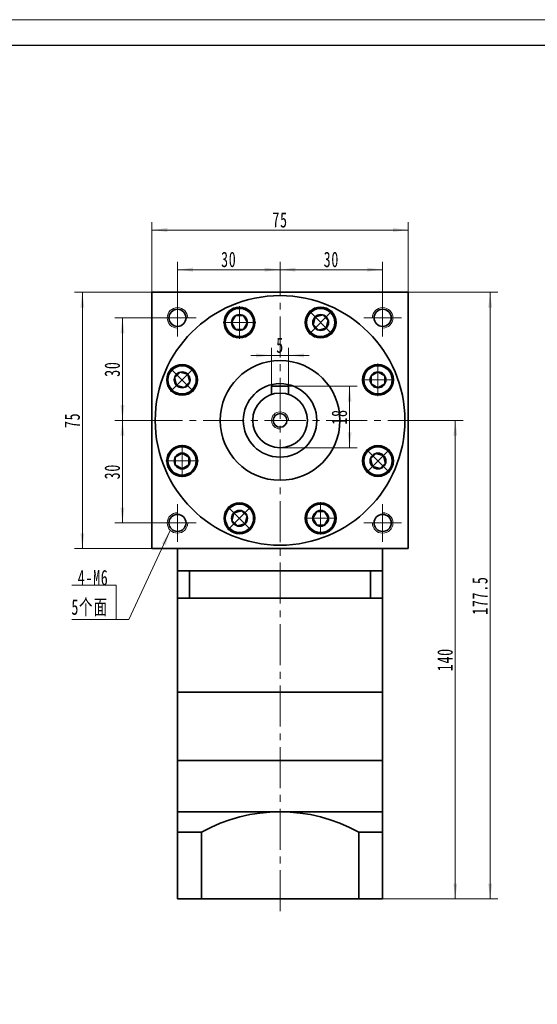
# Model space of a CAD drawing. Header units: millimetres. Extents: x -63 to 574, y -36 to 415.
# Tile 3 of 3: x 271 to 422, y 127 to 415. Entities that reach past the tile are written whole.
import ezdxf

# ---------------------------------------------------------------- set-up
doc = ezdxf.new("R2010")
doc.units = ezdxf.units.MM
doc.set_wipeout_variables(frame=1)
doc.linetypes.add('点画线', pattern=[18, 12, -2, 2, -2])
doc.layers.get('0').update_dxf_attribs({"lineweight": 35})
for name, color, linetype, lineweight in [('EB0_1', 7, 'Continuous', 35), ('中心线层', 1, '点画线', 18), ('图框_外框线', 7, 'Continuous', 18), ('尺寸线层', 3, 'Continuous', 18), ('粗实线层', 7, 'Continuous', 35)]:
    doc.layers.add(name, color=color, linetype=linetype, lineweight=lineweight)
doc.styles.add('标准', font='txt', dxfattribs={"width": 0.667})
doc.dimstyles.new('a4-1-1.5', dxfattribs={"dimtxt": 4.5, "dimasz": 4.5, "dimexe": 2.25, "dimexo": 0, "dimgap": 0.75, "dimtad": 1, "dimdec": 3, "dimdsep": 46, "dimtxsty": '标准', "dimblk": '_CAXARROW', "dimcen": 0, "dimdle": 6, "dimazin": 2, "dimtfac": 0.707107, "dimtdec": 3, "dimtix": 1, "dimtmove": 2, "dimatfit": 3, "dimfxl": 1, "dimfrac": 2, "dimtolj": 1, "dimtzin": 0, "dimarcsym": 1})

# ---------------------------------------------------------------- blocks, each defined once
blk = doc.blocks.new('*X19')
at = {"layer": '尺寸线层', "linetype": 'Continuous', "transparency": 16777216}
for points in [[(317.08, 341.59), (321.58, 341.03), (321.58, 342.16)], [(347.08, 341.59), (342.58, 341.03), (342.58, 342.16)]]:
    blk.add_hatch(color=0, dxfattribs=at).paths.add_polyline_path(points, flags=0)
at = {"layer": '尺寸线层', "color": 0, "linetype": 'Continuous', "transparency": 16777216}
for p, q in [((317.08, 333), (317.08, 343.84)), ((347.08, 338), (347.08, 343.84)), ((347.08, 341.59), (317.08, 341.59))]:
    blk.add_line(p, q, dxfattribs=at)
at = {"layer": '尺寸线层', "color": 0, "transparency": 16777216, "insert": (332.08, 344.57), "char_height": 4.5, "width": 9, "attachment_point": 5, "line_spacing_factor": 1.15057, "style": '标准'}
blk.add_mtext('\\T1.1;30', dxfattribs=at)
blk = doc.blocks.new('_CAXARROW')
blk.add_hatch(color=0).paths.add_polyline_path([(0, 0), (-1, 0.125), (-1, -0.125)], flags=0)
blk = doc.blocks.new('*X20')
at = {"layer": '尺寸线层', "linetype": 'Continuous', "transparency": 16777216}
for points in [[(347.08, 341.59), (351.58, 342.16), (351.58, 341.03)], [(377.08, 341.59), (372.58, 342.16), (372.58, 341.03)]]:
    blk.add_hatch(color=0, dxfattribs=at).paths.add_polyline_path(points, flags=0)
at = {"layer": '尺寸线层', "color": 0, "linetype": 'Continuous', "transparency": 16777216}
for p, q in [((347.08, 338), (347.08, 343.84)), ((377.08, 333), (377.08, 343.84)), ((347.08, 341.59), (377.08, 341.59))]:
    blk.add_line(p, q, dxfattribs=at)
at = {"layer": '尺寸线层', "color": 0, "transparency": 16777216, "insert": (362.08, 344.57), "char_height": 4.5, "width": 9, "attachment_point": 5, "line_spacing_factor": 1.15057, "style": '标准'}
blk.add_mtext('\\T1.1;30', dxfattribs=at)
blk = doc.blocks.new('*X21')
at = {"layer": '尺寸线层', "linetype": 'Continuous', "transparency": 16777216}
for points in [[(309.58, 353.2), (314.08, 352.64), (314.08, 353.77)], [(384.58, 353.2), (380.08, 352.64), (380.08, 353.77)]]:
    blk.add_hatch(color=0, dxfattribs=at).paths.add_polyline_path(points, flags=0)
at = {"layer": '尺寸线层', "color": 0, "linetype": 'Continuous', "transparency": 16777216}
for p, q in [((309.58, 335), (309.58, 355.45)), ((384.58, 335), (384.58, 355.45)), ((384.58, 353.2), (309.58, 353.2))]:
    blk.add_line(p, q, dxfattribs=at)
at = {"layer": '尺寸线层', "color": 0, "transparency": 16777216, "insert": (347.08, 356.15), "char_height": 4.5, "width": 9, "attachment_point": 5, "line_spacing_factor": 1.15057, "style": '标准'}
blk.add_mtext('\\T1.1;75', dxfattribs=at)
blk = doc.blocks.new('*X22')
at = {"layer": '尺寸线层', "linetype": 'Continuous', "transparency": 16777216}
for points in [[(289.27, 335), (289.83, 330.5), (288.71, 330.5)], [(289.27, 260), (289.83, 264.5), (288.71, 264.5)]]:
    blk.add_hatch(color=0, dxfattribs=at).paths.add_polyline_path(points, flags=0)
at = {"layer": '尺寸线层', "color": 0, "linetype": 'Continuous', "transparency": 16777216}
for p, q in [((309.58, 335), (287.02, 335)), ((289.27, 335), (289.27, 260)), ((309.58, 260), (287.02, 260))]:
    blk.add_line(p, q, dxfattribs=at)
at = {"layer": '尺寸线层', "color": 0, "transparency": 16777216, "insert": (286.32, 297.5), "char_height": 4.5, "width": 9, "attachment_point": 5, "rotation": 90, "line_spacing_factor": 1.15057, "style": '标准'}
blk.add_mtext('\\T1.1;75', dxfattribs=at)
blk = doc.blocks.new('*X23')
at = {"layer": '尺寸线层', "linetype": 'Continuous', "transparency": 16777216}
for points in [[(301.01, 327.5), (301.57, 323), (300.44, 323)], [(301.01, 297.5), (301.57, 302), (300.44, 302)]]:
    blk.add_hatch(color=0, dxfattribs=at).paths.add_polyline_path(points, flags=0)
at = {"layer": '尺寸线层', "color": 0, "linetype": 'Continuous', "transparency": 16777216}
for p, q in [((311.58, 327.5), (298.76, 327.5)), ((301.01, 327.5), (301.01, 297.5)), ((306.58, 297.5), (298.76, 297.5))]:
    blk.add_line(p, q, dxfattribs=at)
at = {"layer": '尺寸线层', "color": 0, "transparency": 16777216, "insert": (298.03, 312.5), "char_height": 4.5, "width": 9, "attachment_point": 5, "rotation": 90, "line_spacing_factor": 1.15057, "style": '标准'}
blk.add_mtext('\\T1.1;30', dxfattribs=at)
blk = doc.blocks.new('*X24')
at = {"layer": '尺寸线层', "linetype": 'Continuous', "transparency": 16777216}
for points in [[(301.01, 297.5), (301.57, 293), (300.44, 293)], [(301.01, 267.5), (301.57, 272), (300.44, 272)]]:
    blk.add_hatch(color=0, dxfattribs=at).paths.add_polyline_path(points, flags=0)
at = {"layer": '尺寸线层', "color": 0, "linetype": 'Continuous', "transparency": 16777216}
for p, q in [((306.58, 297.5), (298.76, 297.5)), ((301.01, 297.5), (301.01, 267.5)), ((311.58, 267.5), (298.76, 267.5))]:
    blk.add_line(p, q, dxfattribs=at)
at = {"layer": '尺寸线层', "color": 0, "transparency": 16777216, "insert": (298.03, 282.5), "char_height": 4.5, "width": 9, "attachment_point": 5, "rotation": 90, "line_spacing_factor": 1.15057, "style": '标准'}
blk.add_mtext('\\T1.1;30', dxfattribs=at)
blk = doc.blocks.new('*X25')
at = {"layer": '尺寸线层', "linetype": 'Continuous'}
blk.add_hatch(color=0, dxfattribs=at).paths.add_polyline_path([(15.81, 26.08), (14.42, 21.77), (13.4, 22.24)], flags=0)
at = {"layer": '尺寸线层', "color": 0, "linetype": 'Continuous'}
blk.add_line((15.81, 26.08), (3.67, 0), dxfattribs=at)
at = {"layer": '尺寸线层', "color": 0}
for p, q in [((0, 10.09), (-12.97, 10.09)), ((0, 0), (0, 10.09)), ((0, 0), (-12.97, 0)), ((3.67, 0), (0, 0))]:
    blk.add_line(p, q, dxfattribs=at)
at = {"layer": '尺寸线层', "color": 0, "insert": (-2.25, 0.9), "char_height": 4.5, "width": 19.9754, "attachment_point": 9, "line_spacing_factor": 1.15057, "style": '标准'}
blk.add_mtext('\\T1.1;4-M6\\P5个面', dxfattribs=at)
blk = doc.blocks.new('*X26')
at = {"layer": '尺寸线层', "linetype": 'Continuous', "transparency": 16777216}
for points in [[(344.58, 316.52), (340.08, 315.96), (340.08, 317.08)], [(349.58, 316.52), (354.08, 315.96), (354.08, 317.08)]]:
    blk.add_hatch(color=0, dxfattribs=at).paths.add_polyline_path(points, flags=0)
at = {"layer": '尺寸线层', "color": 0, "linetype": 'Continuous', "transparency": 16777216}
for p, q in [((344.58, 307.5), (344.58, 318.77)), ((349.58, 307.5), (349.58, 318.77)), ((355.58, 316.52), (338.58, 316.52))]:
    blk.add_line(p, q, dxfattribs=at)
at = {"layer": '尺寸线层', "color": 0, "transparency": 16777216, "insert": (347.08, 319.47), "char_height": 4.5, "width": 9, "attachment_point": 5, "line_spacing_factor": 1.15057, "style": '标准'}
blk.add_mtext('\\T1.1;5', dxfattribs=at)
blk = doc.blocks.new('*X27')
at = {"layer": '中心线层', "linetype": '点画线', "lineweight": 18}
for p, q in [((0, -4.76), (0, 4.76)), ((-4.76, 0), (4.76, 0))]:
    blk.add_line(p, q, dxfattribs=at)
at = {"layer": '粗实线层'}
for p, q in [((-2.31, 0), (-1.15, 2)), ((-2.31, 0), (-1.15, -2)), ((-1.15, 2), (1.15, 2)), ((2.31, 0), (1.15, 2)), ((2.31, 0), (1.15, 2)), ((2.31, 0), (1.15, -2)), ((-1.15, -2), (1.15, -2))]:
    blk.add_line(p, q, dxfattribs=at)
blk.add_circle((0, 0), 2.31, dxfattribs=at)
for start, end in [(0, 180), (180, 360)]:
    blk.add_arc((0, 0), 4.14, start, end, dxfattribs=at)
blk = doc.blocks.new('*X28')
at = {"layer": '尺寸线层', "linetype": 'Continuous', "transparency": 16777216}
for points in [[(367.42, 307.5), (367.98, 303), (366.86, 303)], [(367.42, 289.5), (367.98, 294), (366.86, 294)]]:
    blk.add_hatch(color=0, dxfattribs=at).paths.add_polyline_path(points, flags=0)
at = {"layer": '尺寸线层', "color": 0, "linetype": 'Continuous', "transparency": 16777216}
for p, q in [((349.58, 307.5), (369.67, 307.5)), ((367.42, 307.5), (367.42, 289.5)), ((347.08, 289.5), (369.67, 289.5))]:
    blk.add_line(p, q, dxfattribs=at)
at = {"layer": '尺寸线层', "color": 0, "transparency": 16777216, "insert": (364.43, 298.5), "char_height": 4.5, "width": 9, "attachment_point": 5, "rotation": 90, "line_spacing_factor": 1.15057, "style": '标准'}
blk.add_mtext('\\T1.1;18', dxfattribs=at)
blk = doc.blocks.new('*X29')
at = {"layer": '尺寸线层', "linetype": 'Continuous', "transparency": 16777216}
for points in [[(398.33, 297.5), (398.89, 293), (397.77, 293)], [(398.33, 157.5), (398.89, 162), (397.77, 162)]]:
    blk.add_hatch(color=0, dxfattribs=at).paths.add_polyline_path(points, flags=0)
at = {"layer": '尺寸线层', "color": 0, "linetype": 'Continuous', "transparency": 16777216}
for p, q in [((387.58, 297.5), (400.58, 297.5)), ((398.33, 297.5), (398.33, 157.5)), ((376.58, 157.5), (400.58, 157.5))]:
    blk.add_line(p, q, dxfattribs=at)
at = {"layer": '尺寸线层', "color": 0, "transparency": 16777216, "insert": (395.34, 227.5), "char_height": 4.5, "width": 11.9606, "attachment_point": 5, "rotation": 90, "line_spacing_factor": 1.15057, "style": '标准'}
blk.add_mtext('\\T1.1;140', dxfattribs=at)
blk = doc.blocks.new('*X30')
at = {"layer": '尺寸线层', "linetype": 'Continuous', "transparency": 16777216}
for points in [[(408.52, 335), (409.08, 330.5), (407.96, 330.5)], [(408.52, 157.5), (409.08, 162), (407.96, 162)]]:
    blk.add_hatch(color=0, dxfattribs=at).paths.add_polyline_path(points, flags=0)
at = {"layer": '尺寸线层', "color": 0, "linetype": 'Continuous', "transparency": 16777216}
for p, q in [((384.58, 335), (410.77, 335)), ((408.52, 335), (408.52, 157.5)), ((376.58, 157.5), (410.77, 157.5))]:
    blk.add_line(p, q, dxfattribs=at)
at = {"layer": '尺寸线层', "color": 0, "transparency": 16777216, "insert": (405.53, 246.25), "char_height": 4.5, "width": 20.8061, "attachment_point": 5, "rotation": 90, "line_spacing_factor": 1.15057, "style": '标准'}
blk.add_mtext('\\T1.1;177.5', dxfattribs=at)

msp = doc.modelspace()

# ---------------------------------------------------------------- linework, layer by layer
at = {"layer": 'EB0_1'}
for p, q in [((317.0781, 253.5007), (317.0781, 218.0007)), ((377.0781, 253.5007), (317.0781, 253.5007)), ((377.0781, 253.5007), (377.0781, 218.0007)), ((377.0781, 245.5007), (317.0781, 245.5007)), ((317.0781, 198.0007), (377.0781, 198.0007))]:
    msp.add_line(p, q, dxfattribs=at)
at = {"layer": 'EB0_1', "linetype": 'Continuous', "lineweight": 35}
for p, q in [((317.0781, 198.0007), (377.0781, 198.0007)), ((317.0781, 198.0007), (317.0781, 175.0007)), ((377.0781, 157.5007), (377.0781, 198.0007)), ((317.0781, 175.0007), (317.0781, 157.5007)), ((377.0781, 157.5007), (317.0781, 157.5007))]:
    msp.add_line(p, q, dxfattribs=at)
at = {"layer": '中心线层'}
for p, q in [((347.0781, 153.9151), (347.0781, 338.0007)), ((317.0781, 322.0007), (317.0781, 333.0007)), ((377.0781, 333.0007), (377.0781, 322.0007)), ((311.5781, 327.5007), (322.5781, 327.5007)), ((371.5781, 327.5007), (382.5781, 327.5007)), ((306.5781, 297.5007), (387.5781, 297.5007)), ((317.0781, 262.0007), (317.0781, 273.0007)), ((377.0781, 273.0007), (377.0781, 262.0007)), ((322.5781, 267.5007), (311.5781, 267.5007)), ((382.5781, 267.5007), (371.5781, 267.5007))]:
    msp.add_line(p, q, dxfattribs=at)
at = {"layer": '粗实线层'}
for p, q in [((309.5781, 335.0007), (384.5781, 335.0007)), ((309.5781, 334.1007), (309.5781, 335.0007)), ((309.5781, 335.0007), (309.5781, 260.0007)), ((384.5781, 335.0007), (384.5781, 260.0007)), ((349.5781, 307.5007), (344.5781, 307.5007)), ((344.5781, 307.5007), (344.5781, 305.1)), ((349.5781, 307.5007), (349.5781, 305.1)), ((309.5781, 260.0007), (384.5781, 260.0007)), ((317.0781, 253.5007), (317.0781, 260.0007)), ((377.0781, 253.5007), (377.0781, 260.0007)), ((320.6206, 253.5007), (320.6206, 245.5007)), ((373.5357, 253.5007), (373.5357, 245.5007)), ((377.0781, 218.0007), (317.0781, 218.0007)), ((317.0781, 218.0007), (317.0781, 198.0007)), ((377.0781, 198.0007), (377.0781, 218.0007)), ((317.0781, 183.0007), (377.0781, 183.0007)), ((322.0781, 177.054), (317.0781, 177.054)), ((324.0781, 177.054), (317.0781, 177.054)), ((324.0781, 177.054), (324.0781, 157.5007)), ((324.0781, 177.054), (324.0781, 157.5007)), ((370.0781, 177.054), (370.0781, 157.5007)), ((370.0781, 177.054), (370.0781, 157.5007)), ((370.0781, 177.054), (377.0781, 177.054))]:
    msp.add_line(p, q, dxfattribs=at)
for centre, radius in [((317.0781, 327.5007), 2.5), ((335.215, 326.1409), 4.5), ((358.9413, 326.1409), 4.5), ((377.0781, 327.5007), 2.5), ((347.0781, 297.5007), 17.5), ((318.4379, 309.3639), 4.5), ((375.7184, 309.3639), 4.5), ((347.0781, 297.5007), 10.75), ((347.0781, 297.5007), 8), ((347.0781, 297.5007), 2), ((318.4379, 285.6375), 4.5), ((375.7184, 285.6375), 4.5), ((335.215, 268.8604), 4.5), ((358.9413, 268.8604), 4.5), ((317.0781, 267.5007), 2.5), ((377.0781, 267.5007), 2.5)]:
    msp.add_circle(centre, radius, dxfattribs=at)
at = {"layer": '粗实线层', "lineweight": 18}
for centre, radius, start, end in [((317.0781, 327.5007), 3, 0, 270), ((377.0781, 327.5007), 3, 270, 180), ((347.0781, 297.5007), 2.5, 0, 270), ((317.0781, 267.5007), 3, 90, 360), ((377.0781, 267.5007), 3, 180, 90)]:
    msp.add_arc(centre, radius, start, end, dxfattribs=at)
at = {"layer": '粗实线层'}
msp.add_arc((347.0781, 135.5489), 47.4517, 61.006989, 118.993011, dxfattribs=at)

# ---------------------------------------------------------------- block references
at = {"layer": '尺寸线层'}
msp.add_blockref('*X25', (299.149, 239.2544), dxfattribs=at)

# ---------------------------------------------------------------- dimensions: what is measured, and where the dimension line sits
for base, p1, p2, picture, middle in [((309.5781, 353.2032), (384.5781, 335.0007), (309.5781, 335.0007), '*X21', (347.0781, 356.1529)), ((317.0781, 341.5933), (347.0781, 338.0007), (317.0781, 333.0007), '*X19', (332.0781, 344.5682)), ((344.5781, 316.5189), (349.5781, 307.5007), (344.5781, 307.5007), '*X26', (347.0781, 319.4686))]:
    dim = msp.add_linear_dim(base=base, p1=p1, p2=p2, dimstyle='a4-1-1.5', override={"dimsah": 1, "dimtfill": 1, "dimtzin": 0}, dxfattribs=at)
    dim.commit()
    dim.dimension.update_dxf_attribs({"geometry": picture, "text_midpoint": middle})
for base, p1, p2, angle, picture, middle in [((377.0781, 341.5933), (347.0781, 338.0007), (377.0781, 333.0007), 0, '*X20', (362.0781, 344.5682)), ((289.2717, 260.0007), (309.5781, 335.0007), (309.5781, 260.0007), 270, '*X22', (286.3219, 297.5007)), ((301.0058, 297.5007), (311.5781, 327.5007), (306.5781, 297.5007), 270, '*X23', (298.0309, 312.5007)), ((367.4196, 289.5007), (349.5781, 307.5007), (347.0781, 289.5007), 270, '*X28', (364.4321, 298.5007)), ((301.0058, 267.5007), (306.5781, 297.5007), (311.5781, 267.5007), 270, '*X24', (298.0309, 282.5007))]:
    dim = msp.add_linear_dim(base=base, p1=p1, p2=p2, angle=angle, dimstyle='a4-1-1.5', override={"dimsah": 1, "dimtfill": 1, "dimtzin": 0}, dxfattribs=at)
    dim.commit()
    dim.dimension.update_dxf_attribs({"geometry": picture, "text_midpoint": middle})

# ---------------------------------------------------------------- next in the draw order: wipeouts: each hides what was drawn before it
for points in [[(339.355, 326.1409), (339.3549, 326.1652), (339.3547, 326.1895), (339.3543, 326.2137), (339.3538, 326.238), (339.3532, 326.2622), (339.3524, 326.2865), (339.3515, 326.3107), (339.3504, 326.335), (339.3492, 326.3592), (339.3479, 326.3834), (339.3464, 326.4077), (339.3447, 326.4319), (339.3429, 326.4561), (339.341, 326.4802), (339.339, 326.5044), (339.3368, 326.5286), (339.3344, 326.5527), (339.3319, 326.5769), (339.3293, 326.601), (339.3266, 326.6251), (339.3236, 326.6492), (339.3206, 326.6733), (339.3174, 326.6973), (339.3141, 326.7213), (339.3106, 326.7454), (339.307, 326.7693), (339.3032, 326.7933), (339.2993, 326.8173), (339.2953, 326.8412), (339.2911, 326.8651), (339.2911, 326.8651), (339.2531, 327.0538), (339.2063, 327.2405), (339.1508, 327.4248), (339.0869, 327.6064), (339.0146, 327.7848), (338.9341, 327.9596), (338.8455, 328.1305), (338.7491, 328.2971), (338.6451, 328.4591), (338.5336, 328.616), (338.415, 328.7676), (338.2894, 328.9135), (338.1572, 329.0534), (338.0187, 329.187), (337.8741, 329.3141), (337.7237, 329.4342), (337.5679, 329.5473), (337.407, 329.653), (337.2414, 329.7511), (337.0714, 329.8414), (336.8974, 329.9237), (336.7197, 329.9978), (336.5388, 330.0636), (336.3551, 330.1209), (336.1688, 330.1696), (335.9806, 330.2095), (335.7906, 330.2407), (335.5994, 330.2631), (335.4074, 330.2765), (335.215, 330.2809), (335.215, 330.2809), (335.0225, 330.2765), (334.8305, 330.2631), (334.6393, 330.2407), (334.4494, 330.2095), (334.2611, 330.1696), (334.0748, 330.1209), (333.8911, 330.0636), (333.7102, 329.9978), (333.5325, 329.9237), (333.3585, 329.8414), (333.1885, 329.7511), (333.0229, 329.653), (332.862, 329.5473), (332.7062, 329.4342), (332.5559, 329.3141), (332.4112, 329.187), (332.2727, 329.0534), (332.1405, 328.9135), (332.0149, 328.7676), (331.8963, 328.616), (331.7848, 328.4591), (331.6808, 328.2971), (331.5844, 328.1305), (331.4958, 327.9596), (331.4153, 327.7848), (331.343, 327.6064), (331.2791, 327.4248), (331.2236, 327.2405), (331.1768, 327.0538), (331.1388, 326.8651), (331.1388, 326.8651), (331.1346, 326.8412), (331.1306, 326.8173), (331.1267, 326.7933), (331.1229, 326.7693), (331.1193, 326.7454), (331.1158, 326.7213), (331.1125, 326.6973), (331.1093, 326.6733), (331.1063, 326.6492), (331.1034, 326.6251), (331.1006, 326.601), (331.098, 326.5769), (331.0955, 326.5527), (331.0931, 326.5286), (331.0909, 326.5044), (331.0889, 326.4802), (331.087, 326.4561), (331.0852, 326.4319), (331.0836, 326.4077), (331.0821, 326.3834), (331.0807, 326.3592), (331.0795, 326.335), (331.0784, 326.3107), (331.0775, 326.2865), (331.0767, 326.2622), (331.0761, 326.238), (331.0756, 326.2137), (331.0752, 326.1895), (331.075, 326.1652), (331.075, 326.1409), (331.075, 326.1409), (331.0806, 325.9243), (331.0976, 325.7082), (331.1259, 325.4933), (331.1654, 325.2802), (331.216, 325.0694), (331.2776, 324.8616), (331.3499, 324.6573), (331.4329, 324.4571), (331.5262, 324.2614), (331.6296, 324.0709), (331.7429, 323.8861), (331.8656, 323.7075), (331.9976, 323.5356), (332.1383, 323.3707), (332.2875, 323.2135), (332.4448, 323.0643), (332.6096, 322.9236), (332.7815, 322.7916), (332.9602, 322.6688), (333.145, 322.5556), (333.3354, 322.4522), (333.5311, 322.3589), (333.7313, 322.2759), (333.9356, 322.2036), (334.1434, 322.142), (334.3542, 322.0914), (334.5673, 322.0519), (334.7822, 322.0236), (334.9983, 322.0066), (335.215, 322.0009), (335.215, 322.0009), (335.4316, 322.0066), (335.6477, 322.0236), (335.8626, 322.0519), (336.0757, 322.0914), (336.2865, 322.142), (336.4943, 322.2036), (336.6986, 322.2759), (336.8988, 322.3589), (337.0945, 322.4522), (337.285, 322.5556), (337.4698, 322.6688), (337.6484, 322.7916), (337.8203, 322.9236), (337.9852, 323.0643), (338.1424, 323.2135), (338.2916, 323.3707), (338.4323, 323.5356), (338.5643, 323.7075), (338.6871, 323.8861), (338.8003, 324.0709), (338.9037, 324.2614), (338.997, 324.4571), (339.08, 324.6573), (339.1523, 324.8616), (339.2139, 325.0694), (339.2645, 325.2802), (339.304, 325.4933), (339.3323, 325.7082), (339.3493, 325.9243)], [(361.8688, 323.2135), (361.8859, 323.2307), (361.9029, 323.248), (361.9198, 323.2654), (361.9366, 323.2829), (361.9533, 323.3005), (361.9699, 323.3182), (361.9864, 323.336), (362.0027, 323.3539), (362.019, 323.3719), (362.0352, 323.39), (362.0513, 323.4082), (362.0672, 323.4265), (362.0831, 323.4448), (362.0988, 323.4633), (362.1145, 323.4818), (362.13, 323.5005), (362.1454, 323.5192), (362.1607, 323.538), (362.1759, 323.557), (362.191, 323.576), (362.206, 323.595), (362.2209, 323.6142), (362.2356, 323.6335), (362.2502, 323.6528), (362.2648, 323.6723), (362.2792, 323.6918), (362.2935, 323.7114), (362.3077, 323.7311), (362.3217, 323.7508), (362.3357, 323.7707), (362.3357, 323.7707), (362.4422, 323.931), (362.5411, 324.0962), (362.6323, 324.2657), (362.7154, 324.4393), (362.7905, 324.6166), (362.8572, 324.7971), (362.9154, 324.9806), (362.965, 325.1666), (363.006, 325.3547), (363.0381, 325.5444), (363.0614, 325.7355), (363.0758, 325.9275), (363.0813, 326.1199), (363.0778, 326.3123), (363.0653, 326.5044), (363.044, 326.6957), (363.0138, 326.8858), (362.9747, 327.0743), (362.927, 327.2608), (362.8706, 327.4448), (362.8058, 327.6261), (362.7326, 327.8041), (362.6512, 327.9785), (362.5617, 328.149), (362.4645, 328.3151), (362.3596, 328.4765), (362.2474, 328.6329), (362.128, 328.7839), (362.0017, 328.9291), (361.8688, 329.0684), (361.8688, 329.0684), (361.7295, 329.2013), (361.5843, 329.3276), (361.4333, 329.447), (361.2769, 329.5592), (361.1155, 329.6641), (360.9494, 329.7613), (360.7789, 329.8508), (360.6045, 329.9322), (360.4265, 330.0054), (360.2452, 330.0702), (360.0612, 330.1266), (359.8747, 330.1744), (359.6862, 330.2134), (359.4961, 330.2436), (359.3048, 330.265), (359.1127, 330.2774), (358.9203, 330.2809), (358.7279, 330.2754), (358.5359, 330.261), (358.3448, 330.2377), (358.155, 330.2056), (357.967, 330.1646), (357.781, 330.115), (357.5975, 330.0568), (357.4169, 329.9901), (357.2397, 329.9151), (357.0661, 329.8319), (356.8965, 329.7407), (356.7314, 329.6418), (356.5711, 329.5353), (356.5711, 329.5353), (356.5512, 329.5213), (356.5315, 329.5073), (356.5118, 329.4931), (356.4922, 329.4788), (356.4727, 329.4644), (356.4532, 329.4499), (356.4339, 329.4352), (356.4146, 329.4205), (356.3954, 329.4056), (356.3763, 329.3906), (356.3573, 329.3755), (356.3384, 329.3603), (356.3196, 329.345), (356.3009, 329.3296), (356.2822, 329.3141), (356.2637, 329.2984), (356.2452, 329.2827), (356.2269, 329.2668), (356.2086, 329.2509), (356.1904, 329.2348), (356.1723, 329.2186), (356.1543, 329.2023), (356.1364, 329.186), (356.1186, 329.1695), (356.1009, 329.1529), (356.0833, 329.1362), (356.0658, 329.1194), (356.0484, 329.1025), (356.0311, 329.0855), (356.0139, 329.0684), (356.0139, 329.0684), (355.8647, 328.9111), (355.7239, 328.7463), (355.592, 328.5744), (355.4692, 328.3957), (355.356, 328.2109), (355.2526, 328.0205), (355.1593, 327.8248), (355.0763, 327.6246), (355.004, 327.4203), (354.9424, 327.2125), (354.8918, 327.0017), (354.8523, 326.7886), (354.824, 326.5737), (354.807, 326.3576), (354.8013, 326.1409), (354.807, 325.9243), (354.824, 325.7082), (354.8523, 325.4933), (354.8918, 325.2802), (354.9424, 325.0694), (355.004, 324.8616), (355.0763, 324.6573), (355.1593, 324.4571), (355.2526, 324.2614), (355.356, 324.0709), (355.4692, 323.8861), (355.592, 323.7075), (355.7239, 323.5356), (355.8647, 323.3707), (356.0139, 323.2135), (356.0139, 323.2135), (356.1711, 323.0643), (356.3359, 322.9236), (356.5079, 322.7916), (356.6865, 322.6688), (356.8713, 322.5556), (357.0618, 322.4522), (357.2574, 322.3589), (357.4577, 322.2759), (357.662, 322.2036), (357.8698, 322.142), (358.0806, 322.0914), (358.2937, 322.0519), (358.5086, 322.0236), (358.7247, 322.0066), (358.9413, 322.0009), (359.158, 322.0066), (359.3741, 322.0236), (359.589, 322.0519), (359.8021, 322.0914), (360.0128, 322.142), (360.2207, 322.2036), (360.425, 322.2759), (360.6252, 322.3589), (360.8209, 322.4522), (361.0113, 322.5556), (361.1961, 322.6688), (361.3748, 322.7916), (361.5467, 322.9236), (361.7115, 323.0643)], [(321.3653, 312.2913), (321.3481, 312.3084), (321.3308, 312.3254), (321.3134, 312.3423), (321.2959, 312.3591), (321.2783, 312.3758), (321.2606, 312.3924), (321.2428, 312.4089), (321.2249, 312.4253), (321.2069, 312.4416), (321.1888, 312.4577), (321.1706, 312.4738), (321.1524, 312.4898), (321.134, 312.5056), (321.1155, 312.5214), (321.097, 312.537), (321.0783, 312.5525), (321.0596, 312.5679), (321.0408, 312.5833), (321.0219, 312.5985), (321.0029, 312.6135), (320.9838, 312.6285), (320.9646, 312.6434), (320.9453, 312.6581), (320.926, 312.6728), (320.9066, 312.6873), (320.887, 312.7017), (320.8674, 312.716), (320.8477, 312.7302), (320.828, 312.7443), (320.8081, 312.7582), (320.8081, 312.7582), (320.6478, 312.8647), (320.4827, 312.9636), (320.3131, 313.0548), (320.1395, 313.138), (319.9623, 313.213), (319.7817, 313.2797), (319.5982, 313.3379), (319.4123, 313.3876), (319.2242, 313.4285), (319.0344, 313.4607), (318.8433, 313.484), (318.6514, 313.4984), (318.4589, 313.5038), (318.2665, 313.5003), (318.0744, 313.4879), (317.8831, 313.4665), (317.693, 313.4363), (317.5045, 313.3973), (317.318, 313.3495), (317.134, 313.2932), (316.9527, 313.2283), (316.7747, 313.1551), (316.6003, 313.0737), (316.4298, 312.9843), (316.2637, 312.887), (316.1023, 312.7822), (315.9459, 312.6699), (315.795, 312.5505), (315.6497, 312.4242), (315.5105, 312.2913), (315.5105, 312.2913), (315.3775, 312.152), (315.2513, 312.0068), (315.1318, 311.8558), (315.0196, 311.6994), (314.9147, 311.538), (314.8175, 311.3719), (314.728, 311.2014), (314.6466, 311.027), (314.5734, 310.849), (314.5086, 310.6678), (314.4522, 310.4837), (314.4045, 310.2972), (314.3654, 310.1087), (314.3352, 309.9186), (314.3139, 309.7273), (314.3014, 309.5353), (314.2979, 309.3428), (314.3034, 309.1504), (314.3178, 308.9584), (314.3411, 308.7674), (314.3732, 308.5776), (314.4142, 308.3895), (314.4638, 308.2035), (314.522, 308.02), (314.5887, 307.8395), (314.6638, 307.6622), (314.7469, 307.4886), (314.8381, 307.3191), (314.937, 307.154), (315.0435, 306.9936), (315.0435, 306.9936), (315.0575, 306.9738), (315.0716, 306.954), (315.0857, 306.9343), (315.1, 306.9147), (315.1144, 306.8952), (315.129, 306.8758), (315.1436, 306.8564), (315.1584, 306.8371), (315.1732, 306.818), (315.1882, 306.7989), (315.2033, 306.7799), (315.2185, 306.761), (315.2338, 306.7421), (315.2492, 306.7234), (315.2647, 306.7048), (315.2804, 306.6862), (315.2961, 306.6678), (315.312, 306.6494), (315.3279, 306.6311), (315.344, 306.6129), (315.3602, 306.5948), (315.3765, 306.5769), (315.3929, 306.559), (315.4093, 306.5412), (315.4259, 306.5235), (315.4426, 306.5059), (315.4594, 306.4884), (315.4763, 306.471), (315.4934, 306.4536), (315.5105, 306.4364), (315.5105, 306.4364), (315.6677, 306.2872), (315.8325, 306.1465), (316.0044, 306.0145), (316.1831, 305.8918), (316.3679, 305.7785), (316.5584, 305.6751), (316.754, 305.5818), (316.9542, 305.4988), (317.1585, 305.4265), (317.3664, 305.3649), (317.5771, 305.3143), (317.7902, 305.2748), (318.0051, 305.2465), (318.2212, 305.2295), (318.4379, 305.2239), (318.6546, 305.2295), (318.8706, 305.2465), (319.0855, 305.2748), (319.2986, 305.3143), (319.5094, 305.3649), (319.7172, 305.4265), (319.9215, 305.4988), (320.1218, 305.5818), (320.3174, 305.6751), (320.5079, 305.7785), (320.6927, 305.8918), (320.8713, 306.0145), (321.0433, 306.1465), (321.2081, 306.2872), (321.3653, 306.4364), (321.3653, 306.4364), (321.5145, 306.5937), (321.6553, 306.7585), (321.7872, 306.9304), (321.91, 307.1091), (322.0232, 307.2939), (322.1266, 307.4843), (322.22, 307.68), (322.3029, 307.8802), (322.3753, 308.0845), (322.4368, 308.2924), (322.4874, 308.5031), (322.5269, 308.7162), (322.5552, 308.9311), (322.5722, 309.1472), (322.5779, 309.3639), (322.5722, 309.5805), (322.5552, 309.7966), (322.5269, 310.0115), (322.4874, 310.2246), (322.4368, 310.4354), (322.3753, 310.6432), (322.3029, 310.8475), (322.22, 311.0478), (322.1266, 311.2434), (322.0232, 311.4339), (321.91, 311.6187), (321.7872, 311.7973), (321.6553, 311.9692), (321.5145, 312.1341)], [(375.7184, 305.2239), (375.7427, 305.2239), (375.7669, 305.2241), (375.7912, 305.2245), (375.8155, 305.225), (375.8397, 305.2256), (375.864, 305.2264), (375.8882, 305.2273), (375.9124, 305.2284), (375.9367, 305.2296), (375.9609, 305.231), (375.9851, 305.2325), (376.0093, 305.2341), (376.0335, 305.2359), (376.0577, 305.2378), (376.0819, 305.2398), (376.1061, 305.2421), (376.1302, 305.2444), (376.1543, 305.2469), (376.1785, 305.2495), (376.2026, 305.2523), (376.2267, 305.2552), (376.2507, 305.2582), (376.2748, 305.2614), (376.2988, 305.2647), (376.3228, 305.2682), (376.3468, 305.2718), (376.3708, 305.2756), (376.3947, 305.2795), (376.4187, 305.2835), (376.4426, 305.2877), (376.4426, 305.2877), (376.6312, 305.3258), (376.818, 305.3725), (377.0023, 305.428), (377.1839, 305.4919), (377.3623, 305.5642), (377.5371, 305.6447), (377.708, 305.7333), (377.8746, 305.8297), (378.0366, 305.9337), (378.1935, 306.0452), (378.3451, 306.1638), (378.491, 306.2894), (378.6309, 306.4216), (378.7645, 306.5601), (378.8915, 306.7048), (379.0117, 306.8551), (379.1248, 307.0109), (379.2305, 307.1718), (379.3286, 307.3374), (379.4188, 307.5074), (379.5011, 307.6814), (379.5753, 307.8591), (379.641, 308.04), (379.6983, 308.2237), (379.747, 308.41), (379.787, 308.5983), (379.8182, 308.7882), (379.8405, 308.9794), (379.8539, 309.1714), (379.8584, 309.3639), (379.8584, 309.3639), (379.8539, 309.5563), (379.8405, 309.7483), (379.8182, 309.9395), (379.787, 310.1295), (379.747, 310.3177), (379.6983, 310.504), (379.641, 310.6877), (379.5753, 310.8686), (379.5011, 311.0463), (379.4188, 311.2203), (379.3286, 311.3903), (379.2305, 311.5559), (379.1248, 311.7168), (379.0117, 311.8726), (378.8915, 312.023), (378.7645, 312.1676), (378.6309, 312.3061), (378.491, 312.4383), (378.3451, 312.5639), (378.1935, 312.6825), (378.0366, 312.794), (377.8746, 312.898), (377.708, 312.9944), (377.5371, 313.083), (377.3623, 313.1635), (377.1839, 313.2358), (377.0023, 313.2998), (376.818, 313.3552), (376.6312, 313.402), (376.4426, 313.44), (376.4426, 313.44), (376.4187, 313.4442), (376.3947, 313.4482), (376.3708, 313.4521), (376.3468, 313.4559), (376.3228, 313.4595), (376.2988, 313.463), (376.2748, 313.4663), (376.2507, 313.4695), (376.2267, 313.4725), (376.2026, 313.4755), (376.1785, 313.4782), (376.1543, 313.4808), (376.1302, 313.4833), (376.1061, 313.4857), (376.0819, 313.4879), (376.0577, 313.4899), (376.0335, 313.4919), (376.0093, 313.4936), (375.9851, 313.4953), (375.9609, 313.4968), (375.9367, 313.4981), (375.9124, 313.4993), (375.8882, 313.5004), (375.864, 313.5013), (375.8397, 313.5021), (375.8155, 313.5027), (375.7912, 313.5032), (375.7669, 313.5036), (375.7427, 313.5038), (375.7184, 313.5039), (375.7184, 313.5039), (375.5017, 313.4982), (375.2857, 313.4812), (375.0708, 313.4529), (374.8577, 313.4134), (374.6469, 313.3628), (374.4391, 313.3012), (374.2348, 313.2289), (374.0345, 313.1459), (373.8389, 313.0526), (373.6484, 312.9492), (373.4636, 312.836), (373.285, 312.7132), (373.113, 312.5812), (372.9482, 312.4405), (372.791, 312.2913), (372.6418, 312.1341), (372.501, 311.9692), (372.3691, 311.7973), (372.2463, 311.6187), (372.1331, 311.4339), (372.0296, 311.2434), (371.9363, 311.0478), (371.8534, 310.8475), (371.781, 310.6432), (371.7195, 310.4354), (371.6689, 310.2246), (371.6294, 310.0115), (371.6011, 309.7966), (371.5841, 309.5805), (371.5784, 309.3639), (371.5784, 309.3639), (371.5841, 309.1472), (371.6011, 308.9311), (371.6294, 308.7162), (371.6689, 308.5031), (371.7195, 308.2924), (371.781, 308.0845), (371.8534, 307.8802), (371.9363, 307.68), (372.0296, 307.4843), (372.1331, 307.2939), (372.2463, 307.1091), (372.3691, 306.9304), (372.501, 306.7585), (372.6418, 306.5937), (372.791, 306.4364), (372.9482, 306.2872), (373.113, 306.1465), (373.285, 306.0145), (373.4636, 305.8918), (373.6484, 305.7785), (373.8389, 305.6751), (374.0345, 305.5818), (374.2348, 305.4988), (374.4391, 305.4265), (374.6469, 305.3649), (374.8577, 305.3143), (375.0708, 305.2748), (375.2857, 305.2465), (375.5017, 305.2295)], [(318.4379, 289.7775), (318.4136, 289.7774), (318.3894, 289.7772), (318.3651, 289.7768), (318.3408, 289.7764), (318.3166, 289.7757), (318.2923, 289.7749), (318.2681, 289.774), (318.2438, 289.7729), (318.2196, 289.7717), (318.1954, 289.7704), (318.1712, 289.7689), (318.147, 289.7673), (318.1228, 289.7655), (318.0986, 289.7636), (318.0744, 289.7615), (318.0502, 289.7593), (318.0261, 289.757), (318.002, 289.7545), (317.9778, 289.7518), (317.9537, 289.7491), (317.9296, 289.7462), (317.9056, 289.7431), (317.8815, 289.7399), (317.8575, 289.7366), (317.8335, 289.7331), (317.8095, 289.7295), (317.7855, 289.7258), (317.7616, 289.7219), (317.7376, 289.7178), (317.7137, 289.7137), (317.7137, 289.7137), (317.525, 289.6756), (317.3383, 289.6288), (317.154, 289.5734), (316.9724, 289.5094), (316.794, 289.4371), (316.6192, 289.3566), (316.4483, 289.2681), (316.2817, 289.1717), (316.1197, 289.0676), (315.9628, 288.9562), (315.8112, 288.8375), (315.6653, 288.712), (315.5254, 288.5798), (315.3918, 288.4412), (315.2647, 288.2966), (315.1446, 288.1462), (315.0315, 287.9904), (314.9258, 287.8295), (314.8277, 287.6639), (314.7374, 287.4939), (314.6552, 287.3199), (314.581, 287.1423), (314.5153, 286.9614), (314.458, 286.7776), (314.4093, 286.5914), (314.3693, 286.4031), (314.3381, 286.2131), (314.3158, 286.0219), (314.3024, 285.8299), (314.2979, 285.6375), (314.2979, 285.6375), (314.3024, 285.4451), (314.3158, 285.253), (314.3381, 285.0618), (314.3693, 284.8719), (314.4093, 284.6836), (314.458, 284.4974), (314.5153, 284.3136), (314.581, 284.1327), (314.6552, 283.9551), (314.7374, 283.781), (314.8277, 283.611), (314.9258, 283.4454), (315.0315, 283.2846), (315.1446, 283.1288), (315.2647, 282.9784), (315.3918, 282.8338), (315.5254, 282.6952), (315.6653, 282.563), (315.8112, 282.4375), (315.9628, 282.3188), (316.1197, 282.2074), (316.2817, 282.1033), (316.4483, 282.0069), (316.6192, 281.9184), (316.794, 281.8378), (316.9724, 281.7655), (317.154, 281.7016), (317.3383, 281.6462), (317.525, 281.5994), (317.7137, 281.5613), (317.7137, 281.5613), (317.7376, 281.5571), (317.7616, 281.5531), (317.7855, 281.5492), (317.8095, 281.5455), (317.8335, 281.5418), (317.8575, 281.5384), (317.8815, 281.535), (317.9056, 281.5319), (317.9296, 281.5288), (317.9537, 281.5259), (317.9778, 281.5231), (318.002, 281.5205), (318.0261, 281.518), (318.0502, 281.5157), (318.0744, 281.5135), (318.0986, 281.5114), (318.1228, 281.5095), (318.147, 281.5077), (318.1712, 281.5061), (318.1954, 281.5046), (318.2196, 281.5032), (318.2438, 281.502), (318.2681, 281.501), (318.2923, 281.5), (318.3166, 281.4993), (318.3408, 281.4986), (318.3651, 281.4981), (318.3894, 281.4978), (318.4136, 281.4976), (318.4379, 281.4975), (318.4379, 281.4975), (318.6546, 281.5032), (318.8706, 281.5202), (319.0855, 281.5485), (319.2986, 281.588), (319.5094, 281.6386), (319.7172, 281.7001), (319.9215, 281.7725), (320.1218, 281.8554), (320.3174, 281.9487), (320.5079, 282.0521), (320.6927, 282.1654), (320.8713, 282.2882), (321.0433, 282.4201), (321.2081, 282.5609), (321.3653, 282.7101), (321.5145, 282.8673), (321.6553, 283.0321), (321.7872, 283.2041), (321.91, 283.3827), (322.0232, 283.5675), (322.1266, 283.758), (322.22, 283.9536), (322.3029, 284.1538), (322.3753, 284.3582), (322.4368, 284.566), (322.4874, 284.7767), (322.5269, 284.9899), (322.5552, 285.2047), (322.5722, 285.4208), (322.5779, 285.6375), (322.5779, 285.6375), (322.5722, 285.8542), (322.5552, 286.0702), (322.5269, 286.2851), (322.4874, 286.4982), (322.4368, 286.709), (322.3753, 286.9168), (322.3029, 287.1211), (322.22, 287.3214), (322.1266, 287.517), (322.0232, 287.7075), (321.91, 287.8923), (321.7872, 288.0709), (321.6553, 288.2429), (321.5145, 288.4077), (321.3653, 288.5649), (321.2081, 288.7141), (321.0433, 288.8549), (320.8713, 288.9868), (320.6927, 289.1096), (320.5079, 289.2228), (320.3174, 289.3263), (320.1218, 289.4196), (319.9215, 289.5025), (319.7172, 289.5749), (319.5094, 289.6364), (319.2986, 289.687), (319.0855, 289.7265), (318.8706, 289.7548), (318.6546, 289.7718)], [(372.791, 282.7101), (372.8082, 282.693), (372.8255, 282.676), (372.8429, 282.6591), (372.8604, 282.6423), (372.878, 282.6256), (372.8957, 282.609), (372.9135, 282.5925), (372.9314, 282.5761), (372.9494, 282.5598), (372.9675, 282.5436), (372.9857, 282.5276), (373.0039, 282.5116), (373.0223, 282.4957), (373.0408, 282.48), (373.0593, 282.4644), (373.078, 282.4488), (373.0967, 282.4334), (373.1155, 282.4181), (373.1344, 282.4029), (373.1534, 282.3878), (373.1725, 282.3728), (373.1917, 282.358), (373.211, 282.3432), (373.2303, 282.3286), (373.2497, 282.314), (373.2693, 282.2996), (373.2889, 282.2853), (373.3085, 282.2712), (373.3283, 282.2571), (373.3482, 282.2431), (373.3482, 282.2431), (373.5085, 282.1366), (373.6736, 282.0377), (373.8432, 281.9465), (374.0168, 281.8634), (374.194, 281.7884), (374.3746, 281.7217), (374.5581, 281.6634), (374.744, 281.6138), (374.9321, 281.5728), (375.1219, 281.5407), (375.313, 281.5174), (375.5049, 281.503), (375.6973, 281.4975), (375.8898, 281.501), (376.0819, 281.5135), (376.2732, 281.5348), (376.4633, 281.5651), (376.6518, 281.6041), (376.8383, 281.6518), (377.0223, 281.7082), (377.2035, 281.773), (377.3816, 281.8462), (377.556, 281.9277), (377.7265, 282.0171), (377.8926, 282.1143), (378.054, 282.2192), (378.2104, 282.3315), (378.3613, 282.4509), (378.5066, 282.5772), (378.6458, 282.7101), (378.6458, 282.7101), (378.7787, 282.8493), (378.905, 282.9946), (379.0244, 283.1455), (379.1367, 283.3019), (379.2416, 283.4633), (379.3388, 283.6294), (379.4282, 283.7999), (379.5097, 283.9743), (379.5829, 284.1524), (379.6477, 284.3336), (379.7041, 284.5176), (379.7518, 284.7041), (379.7908, 284.8926), (379.8211, 285.0827), (379.8424, 285.274), (379.8549, 285.4661), (379.8584, 285.6586), (379.8529, 285.851), (379.8385, 286.0429), (379.8152, 286.234), (379.7831, 286.4238), (379.7421, 286.6119), (379.6925, 286.7978), (379.6342, 286.9813), (379.5675, 287.1619), (379.4925, 287.3391), (379.4094, 287.5127), (379.3182, 287.6823), (379.2193, 287.8474), (379.1128, 288.0077), (379.1128, 288.0077), (379.0988, 288.0276), (379.0847, 288.0474), (379.0706, 288.067), (379.0563, 288.0866), (379.0419, 288.1062), (379.0273, 288.1256), (379.0127, 288.1449), (378.9979, 288.1642), (378.9831, 288.1834), (378.9681, 288.2025), (378.953, 288.2215), (378.9378, 288.2404), (378.9225, 288.2592), (378.9071, 288.2779), (378.8915, 288.2966), (378.8759, 288.3151), (378.8602, 288.3336), (378.8443, 288.352), (378.8283, 288.3702), (378.8123, 288.3884), (378.7961, 288.4065), (378.7798, 288.4245), (378.7634, 288.4424), (378.7469, 288.4602), (378.7303, 288.4779), (378.7136, 288.4955), (378.6968, 288.513), (378.6799, 288.5304), (378.6629, 288.5477), (378.6458, 288.5649), (378.6458, 288.5649), (378.4886, 288.7141), (378.3238, 288.8549), (378.1518, 288.9868), (377.9732, 289.1096), (377.7884, 289.2228), (377.5979, 289.3263), (377.4023, 289.4196), (377.2021, 289.5025), (376.9977, 289.5749), (376.7899, 289.6364), (376.5792, 289.687), (376.366, 289.7265), (376.1512, 289.7548), (375.9351, 289.7718), (375.7184, 289.7775), (375.5017, 289.7718), (375.2857, 289.7548), (375.0708, 289.7265), (374.8577, 289.687), (374.6469, 289.6364), (374.4391, 289.5749), (374.2348, 289.5025), (374.0345, 289.4196), (373.8389, 289.3263), (373.6484, 289.2228), (373.4636, 289.1096), (373.285, 288.9868), (373.113, 288.8549), (372.9482, 288.7141), (372.791, 288.5649), (372.791, 288.5649), (372.6418, 288.4077), (372.501, 288.2429), (372.3691, 288.0709), (372.2463, 287.8923), (372.1331, 287.7075), (372.0296, 287.517), (371.9363, 287.3214), (371.8534, 287.1211), (371.781, 286.9168), (371.7195, 286.709), (371.6689, 286.4982), (371.6294, 286.2851), (371.6011, 286.0702), (371.5841, 285.8542), (371.5784, 285.6375), (371.5841, 285.4208), (371.6011, 285.2047), (371.6294, 284.9899), (371.6689, 284.7767), (371.7195, 284.566), (371.781, 284.3582), (371.8534, 284.1538), (371.9363, 283.9536), (372.0296, 283.758), (372.1331, 283.5675), (372.2463, 283.3827), (372.3691, 283.2041), (372.501, 283.0321), (372.6418, 282.8673)], [(332.2875, 271.7878), (332.2704, 271.7706), (332.2534, 271.7533), (332.2365, 271.7359), (332.2197, 271.7184), (332.203, 271.7008), (332.1864, 271.6831), (332.1699, 271.6653), (332.1536, 271.6474), (332.1373, 271.6294), (332.1211, 271.6113), (332.105, 271.5932), (332.0891, 271.5749), (332.0732, 271.5565), (332.0575, 271.5381), (332.0418, 271.5195), (332.0263, 271.5009), (332.0109, 271.4821), (331.9956, 271.4633), (331.9804, 271.4444), (331.9653, 271.4254), (331.9503, 271.4063), (331.9354, 271.3871), (331.9207, 271.3679), (331.906, 271.3485), (331.8915, 271.3291), (331.8771, 271.3096), (331.8628, 271.29), (331.8486, 271.2703), (331.8346, 271.2505), (331.8206, 271.2307), (331.8206, 271.2307), (331.7141, 271.0703), (331.6152, 270.9052), (331.524, 270.7357), (331.4408, 270.5621), (331.3658, 270.3848), (331.2991, 270.2042), (331.2409, 270.0208), (331.1913, 269.8348), (331.1503, 269.6467), (331.1182, 269.4569), (331.0949, 269.2658), (331.0805, 269.0739), (331.075, 268.8815), (331.0785, 268.689), (331.0909, 268.4969), (331.1123, 268.3056), (331.1425, 268.1155), (331.1815, 267.927), (331.2293, 267.7406), (331.2857, 267.5565), (331.3505, 267.3753), (331.4237, 267.1973), (331.5051, 267.0228), (331.5946, 266.8524), (331.6918, 266.6863), (331.7967, 266.5248), (331.9089, 266.3685), (332.0283, 266.2175), (332.1546, 266.0722), (332.2875, 265.933), (332.2875, 265.933), (332.4268, 265.8001), (332.572, 265.6738), (332.723, 265.5544), (332.8794, 265.4421), (333.0408, 265.3373), (333.2069, 265.24), (333.3774, 265.1506), (333.5518, 265.0692), (333.7298, 264.996), (333.9111, 264.9311), (334.0951, 264.8747), (334.2816, 264.827), (334.4701, 264.788), (334.6602, 264.7578), (334.8515, 264.7364), (335.0436, 264.724), (335.236, 264.7205), (335.4284, 264.7259), (335.6204, 264.7403), (335.8115, 264.7636), (336.0012, 264.7958), (336.1893, 264.8367), (336.3753, 264.8863), (336.5588, 264.9446), (336.7393, 265.0113), (336.9166, 265.0863), (337.0902, 265.1695), (337.2597, 265.2606), (337.4249, 265.3596), (337.5852, 265.4661), (337.5852, 265.4661), (337.6051, 265.48), (337.6248, 265.4941), (337.6445, 265.5083), (337.6641, 265.5226), (337.6836, 265.537), (337.7031, 265.5515), (337.7224, 265.5661), (337.7417, 265.5809), (337.7609, 265.5958), (337.7799, 265.6107), (337.7989, 265.6258), (337.8179, 265.641), (337.8367, 265.6563), (337.8554, 265.6717), (337.8741, 265.6873), (337.8926, 265.7029), (337.9111, 265.7187), (337.9294, 265.7345), (337.9477, 265.7505), (337.9659, 265.7665), (337.984, 265.7827), (338.002, 265.799), (338.0199, 265.8154), (338.0377, 265.8319), (338.0554, 265.8485), (338.073, 265.8652), (338.0905, 265.882), (338.1079, 265.8989), (338.1252, 265.9159), (338.1424, 265.933), (338.1424, 265.933), (338.2916, 266.0902), (338.4323, 266.255), (338.5643, 266.427), (338.6871, 266.6056), (338.8003, 266.7904), (338.9037, 266.9809), (338.997, 267.1765), (339.08, 267.3768), (339.1523, 267.5811), (339.2139, 267.7889), (339.2645, 267.9997), (339.304, 268.2128), (339.3323, 268.4277), (339.3493, 268.6437), (339.355, 268.8604), (339.3493, 269.0771), (339.3323, 269.2932), (339.304, 269.508), (339.2645, 269.7212), (339.2139, 269.9319), (339.1523, 270.1397), (339.08, 270.3441), (338.997, 270.5443), (338.9037, 270.7399), (338.8003, 270.9304), (338.6871, 271.1152), (338.5643, 271.2938), (338.4323, 271.4658), (338.2916, 271.6306), (338.1424, 271.7878), (338.1424, 271.7878), (337.9852, 271.937), (337.8203, 272.0778), (337.6484, 272.2097), (337.4698, 272.3325), (337.285, 272.4458), (337.0945, 272.5492), (336.8988, 272.6425), (336.6986, 272.7254), (336.4943, 272.7978), (336.2865, 272.8593), (336.0757, 272.9099), (335.8626, 272.9494), (335.6477, 272.9777), (335.4316, 272.9947), (335.215, 273.0004), (334.9983, 272.9947), (334.7822, 272.9777), (334.5673, 272.9494), (334.3542, 272.9099), (334.1434, 272.8593), (333.9356, 272.7978), (333.7313, 272.7254), (333.5311, 272.6425), (333.3354, 272.5492), (333.145, 272.4458), (332.9602, 272.3325), (332.7815, 272.2097), (332.6096, 272.0778), (332.4448, 271.937)], [(354.8013, 268.8604), (354.8014, 268.8361), (354.8016, 268.8119), (354.802, 268.7876), (354.8025, 268.7634), (354.8031, 268.7391), (354.8039, 268.7149), (354.8048, 268.6906), (354.8059, 268.6664), (354.8071, 268.6421), (354.8084, 268.6179), (354.8099, 268.5937), (354.8116, 268.5695), (354.8133, 268.5453), (354.8153, 268.5211), (354.8173, 268.4969), (354.8195, 268.4728), (354.8219, 268.4486), (354.8243, 268.4245), (354.827, 268.4004), (354.8297, 268.3763), (354.8326, 268.3522), (354.8357, 268.3281), (354.8389, 268.304), (354.8422, 268.28), (354.8457, 268.256), (354.8493, 268.232), (354.8531, 268.208), (354.8569, 268.1841), (354.861, 268.1602), (354.8652, 268.1363), (354.8652, 268.1363), (354.9032, 267.9476), (354.95, 267.7609), (355.0054, 267.5765), (355.0694, 267.395), (355.1417, 267.2166), (355.2222, 267.0417), (355.3108, 266.8708), (355.4072, 266.7042), (355.5112, 266.5423), (355.6227, 266.3853), (355.7413, 266.2337), (355.8669, 266.0878), (355.9991, 265.9479), (356.1376, 265.8143), (356.2822, 265.6873), (356.4326, 265.5671), (356.5884, 265.4541), (356.7493, 265.3484), (356.9149, 265.2503), (357.0849, 265.16), (357.2589, 265.0777), (357.4366, 265.0036), (357.6175, 264.9378), (357.8012, 264.8805), (357.9874, 264.8318), (358.1757, 264.7918), (358.3657, 264.7606), (358.5569, 264.7383), (358.7489, 264.7249), (358.9413, 264.7204), (358.9413, 264.7204), (359.1338, 264.7249), (359.3258, 264.7383), (359.517, 264.7606), (359.7069, 264.7918), (359.8952, 264.8318), (360.0814, 264.8805), (360.2652, 264.9378), (360.4461, 265.0036), (360.6238, 265.0777), (360.7978, 265.16), (360.9678, 265.2503), (361.1334, 265.3484), (361.2943, 265.4541), (361.4501, 265.5671), (361.6004, 265.6873), (361.7451, 265.8143), (361.8836, 265.9479), (362.0158, 266.0878), (362.1414, 266.2337), (362.26, 266.3853), (362.3715, 266.5423), (362.4755, 266.7042), (362.5719, 266.8708), (362.6605, 267.0417), (362.741, 267.2166), (362.8133, 267.395), (362.8772, 267.5765), (362.9326, 267.7609), (362.9794, 267.9476), (363.0175, 268.1363), (363.0175, 268.1363), (363.0217, 268.1602), (363.0257, 268.1841), (363.0296, 268.208), (363.0334, 268.232), (363.037, 268.256), (363.0404, 268.28), (363.0438, 268.304), (363.047, 268.3281), (363.05, 268.3522), (363.0529, 268.3763), (363.0557, 268.4004), (363.0583, 268.4245), (363.0608, 268.4486), (363.0631, 268.4728), (363.0653, 268.4969), (363.0674, 268.5211), (363.0693, 268.5453), (363.0711, 268.5695), (363.0727, 268.5937), (363.0742, 268.6179), (363.0756, 268.6421), (363.0768, 268.6664), (363.0778, 268.6906), (363.0788, 268.7149), (363.0796, 268.7391), (363.0802, 268.7634), (363.0807, 268.7876), (363.081, 268.8119), (363.0813, 268.8361), (363.0813, 268.8604), (363.0813, 268.8604), (363.0757, 269.0771), (363.0587, 269.2932), (363.0304, 269.508), (362.9909, 269.7212), (362.9403, 269.9319), (362.8787, 270.1397), (362.8064, 270.3441), (362.7234, 270.5443), (362.6301, 270.7399), (362.5267, 270.9304), (362.4134, 271.1152), (362.2907, 271.2938), (362.1587, 271.4658), (362.018, 271.6306), (361.8688, 271.7878), (361.7115, 271.937), (361.5467, 272.0778), (361.3748, 272.2097), (361.1961, 272.3325), (361.0113, 272.4458), (360.8209, 272.5492), (360.6252, 272.6425), (360.425, 272.7254), (360.2207, 272.7978), (360.0128, 272.8593), (359.8021, 272.9099), (359.589, 272.9494), (359.3741, 272.9777), (359.158, 272.9947), (358.9413, 273.0004), (358.9413, 273.0004), (358.7247, 272.9947), (358.5086, 272.9777), (358.2937, 272.9494), (358.0806, 272.9099), (357.8698, 272.8593), (357.662, 272.7978), (357.4577, 272.7254), (357.2574, 272.6425), (357.0618, 272.5492), (356.8713, 272.4458), (356.6865, 272.3325), (356.5079, 272.2097), (356.3359, 272.0778), (356.1711, 271.937), (356.0139, 271.7878), (355.8647, 271.6306), (355.7239, 271.4658), (355.592, 271.2938), (355.4692, 271.1152), (355.356, 270.9304), (355.2526, 270.7399), (355.1593, 270.5443), (355.0763, 270.3441), (355.004, 270.1397), (354.9424, 269.9319), (354.8918, 269.7212), (354.8523, 269.508), (354.824, 269.2932), (354.807, 269.0771)]]:
    msp.add_wipeout(points).dxf.layer = '粗实线层'

# ---------------------------------------------------------------- next in the draw order: linework, layer by layer
at = {"layer": '图框_外框线', "color": 3}
msp.add_lwpolyline([(-63.4228, -35.7811), (573.6561, -35.7811), (573.6561, 414.7247), (-63.4228, 414.7247)], close=True, dxfattribs=at)
at = {"layer": '图框_外框线', "color": 3, "lineweight": 25}
msp.add_lwpolyline([(-25.5015, -28.1968), (566.0718, -28.1968), (566.0718, 407.1404), (-25.5015, 407.1404)], close=True, dxfattribs=at)
at = {"layer": '粗实线层'}
msp.add_circle((347.0781, 297.5007), 36.5, dxfattribs=at)

# ---------------------------------------------------------------- next in the draw order: block references
for p, rotation in [((358.9413, 326.1409), 315.0000000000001), ((318.4379, 309.3639), 45.00000000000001), ((375.7184, 309.3639), 270), ((375.7184, 285.6375), 225.0000000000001), ((318.4379, 285.6375), 90), ((335.215, 268.8604), 135.0000000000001), ((358.9413, 268.8604), 180)]:
    msp.add_blockref('*X27', p, dxfattribs=dict(at, rotation=rotation))
msp.add_blockref('*X27', (335.215, 326.1409), dxfattribs=at)

# ---------------------------------------------------------------- next in the draw order: dimensions: what is measured, and where the dimension line sits
at = {"layer": '尺寸线层'}
for base, p1, picture, middle in [((408.5199, 157.5007), (384.5781, 335.0007), '*X30', (405.5325, 246.2507)), ((398.33, 157.5007), (387.5781, 297.5007), '*X29', (395.3426, 227.5007))]:
    dim = msp.add_linear_dim(base=base, p1=p1, p2=(376.5781, 157.5007), angle=270, dimstyle='a4-1-1.5', override={"dimsah": 1, "dimtfill": 1, "dimtzin": 0}, dxfattribs=at)
    dim.commit()
    dim.dimension.update_dxf_attribs({"geometry": picture, "text_midpoint": middle})

doc.saveas('drawing.dxf')
